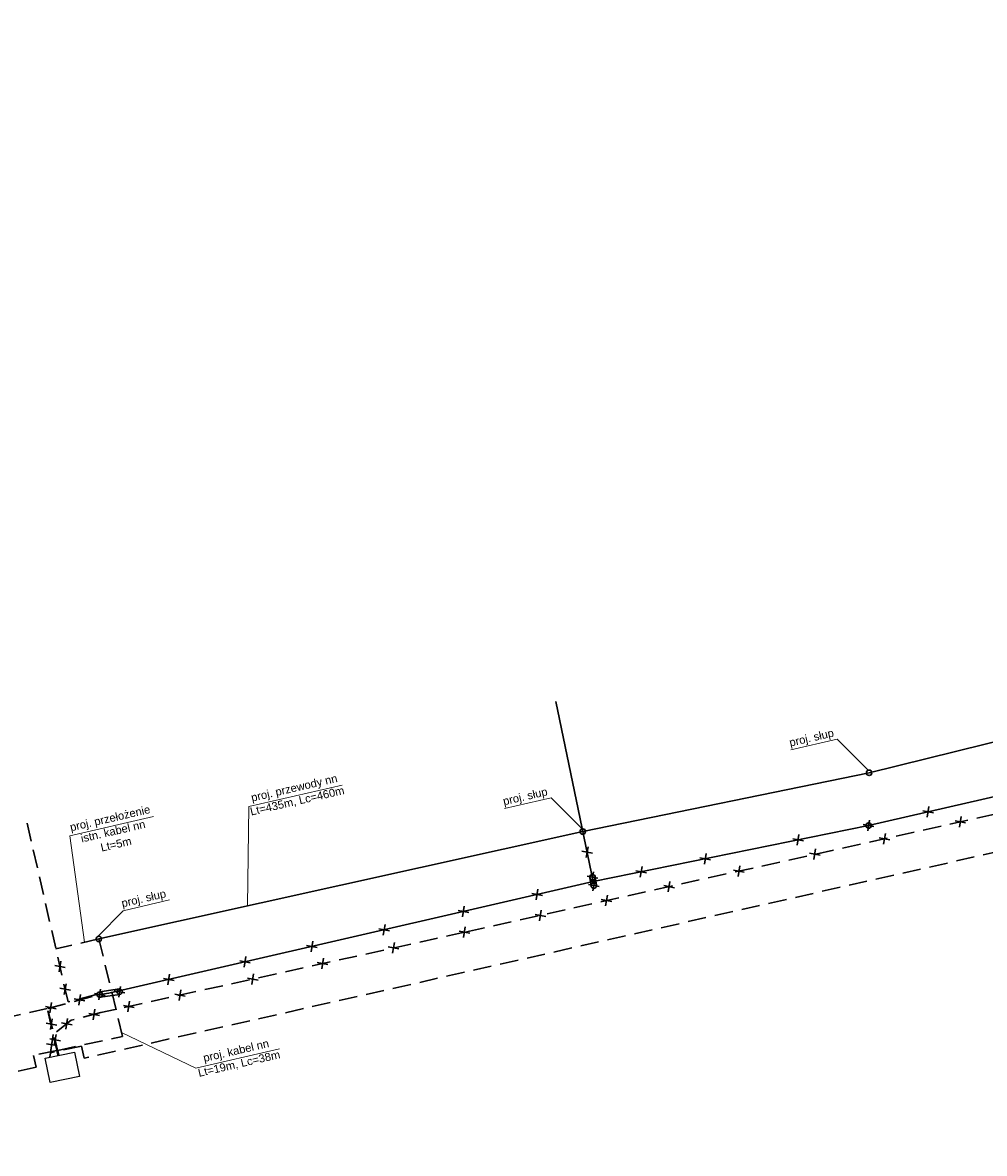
# Model space of a CAD drawing. Header units: metres. Extents: x 7524756 to 7525432, y 5642981 to 5643167.
# Tile 3 of 6: x 7524990 to 7525095, y 5643017 to 5643141. Entities that reach past the tile are written whole.
import ezdxf

# ---------------------------------------------------------------- set-up
doc = ezdxf.new("R2010")
doc.units = ezdxf.units.M
doc.linetypes.add('JIS_02_2.0', pattern=[3, 2, -1])
doc.layers.add('el demontaż', color=1, linetype='Continuous', lineweight=30)
for name, color, linetype, true_color in [('el istn. linia kablowa', 7, 'Continuous', 0x000000), ('el istn. linia napowietrzna', 7, 'Continuous', 0x000000), ('el istn. słup', 7, 'Continuous', 0x000000), ('el opis', 7, 'Continuous', 0x000000)]:
    doc.layers.add(name, color=color, linetype=linetype, true_color=true_color)
for name, color, linetype in [('el proj. linia kablowa', 1, 'Continuous'), ('el proj. linia napowietrzna', 1, 'Continuous'), ('el proj. słup', 1, 'Continuous')]:
    doc.layers.add(name, color=color, linetype=linetype)
doc.styles.add('ARIAL', font='arial.ttf')
doc.styles.get("Standard").update_dxf_attribs({"font": 'arial.ttf'})

msp = doc.modelspace()

# ---------------------------------------------------------------- linework, layer by layer
msp.add_lwpolyline([(7524992.95, 5643027.69), (7524996.14, 5643028.34), (7524996.68, 5643025.7), (7524993.49, 5643025.04), (7524992.95, 5643027.69)])
at = {"layer": 'el demontaż', "linetype": 'Continuous'}
for points in [[(7525088.62, 5643054.65), (7525089.78, 5643054.43)], [(7525089.29, 5643055.12), (7525089.1, 5643053.96)], [(7525082.14, 5643053.16), (7525083.3, 5643052.94)], [(7525082.81, 5643053.63), (7525082.62, 5643052.47)], [(7525092.14, 5643053.56), (7525093.29, 5643053.34)], [(7525092.81, 5643054.03), (7525092.62, 5643052.87)], [(7525075.12, 5643052.07), (7525074.93, 5643050.91)], [(7525083.86, 5643051.72), (7525085.02, 5643051.5)], [(7525084.54, 5643052.19), (7525084.35, 5643051.03)], [(7525052.12, 5643050.72), (7525051.93, 5643049.56)], [(7525074.45, 5643051.6), (7525075.6, 5643051.38)], [(7525076.93, 5643050.5), (7525076.74, 5643049.34)], [(7525051.44, 5643050.25), (7525052.6, 5643050.03)], [(7525064.33, 5643049.55), (7525065.48, 5643049.33)], [(7525065, 5643050.02), (7525064.81, 5643048.86)], [(7525076.26, 5643050.03), (7525077.42, 5643049.81)], [(7525052.71, 5643048), (7525052.52, 5643046.84)], [(7525057.34, 5643048.13), (7525058.49, 5643047.91)], [(7525058.01, 5643048.6), (7525057.82, 5643047.44)], [(7525068, 5643048.19), (7525069.15, 5643047.97)], [(7525068.67, 5643048.66), (7525068.48, 5643047.5)], [(7525052.03, 5643047.53), (7525053.19, 5643047.31)], [(7525052.85, 5643047.08), (7525052.66, 5643045.92)], [(7525061.05, 5643046.97), (7525060.87, 5643045.81)], [(7525045.99, 5643045.66), (7525047.15, 5643045.44)], [(7525046.66, 5643046.13), (7525046.47, 5643044.97)], [(7525052.17, 5643046.61), (7525053.33, 5643046.39)], [(7525060.38, 5643046.5), (7525061.54, 5643046.28)], [(7525038.63, 5643044.27), (7525038.44, 5643043.11)], [(7525053.56, 5643044.98), (7525054.71, 5643044.76)], [(7525054.23, 5643045.45), (7525054.04, 5643044.29)], [(7525037.96, 5643043.8), (7525039.11, 5643043.58)], [(7525046.36, 5643043.37), (7525047.51, 5643043.15)], [(7525047.03, 5643043.84), (7525046.84, 5643042.68)], [(7525029.32, 5643041.81), (7525030.47, 5643041.59)], [(7525029.99, 5643042.28), (7525029.8, 5643041.12)], [(7525038.74, 5643042), (7525038.56, 5643040.84)], [(7525038.07, 5643041.53), (7525039.23, 5643041.31)], [(7525021.44, 5643039.99), (7525022.6, 5643039.77)], [(7525022.12, 5643040.46), (7525021.93, 5643039.3)], [(7525030.33, 5643039.82), (7525031.49, 5643039.6)], [(7525031.01, 5643040.29), (7525030.82, 5643039.13)], [(7524994.65, 5643038.26), (7524994.46, 5643037.1)], [(7525014.14, 5643038.31), (7525015.29, 5643038.09)], [(7525014.81, 5643038.78), (7525014.62, 5643037.62)], [(7525022.6, 5643038.11), (7525023.76, 5643037.89)], [(7525023.27, 5643038.58), (7525023.09, 5643037.42)], [(7524993.98, 5643037.79), (7524995.13, 5643037.57)], [(7525006.5, 5643036.86), (7525006.31, 5643035.7)], [(7525015.66, 5643036.9), (7525015.47, 5643035.74)], [(7524995.21, 5643035.79), (7524995.02, 5643034.63)], [(7525005.83, 5643036.39), (7525006.99, 5643036.17)], [(7525014.99, 5643036.43), (7525016.15, 5643036.21)], [(7524994.54, 5643035.32), (7524995.7, 5643035.1)], [(7524996.78, 5643034.63), (7524996.59, 5643033.47)], [(7524998.31, 5643034.74), (7524999.47, 5643034.52)], [(7524998.98, 5643035.21), (7524998.8, 5643034.05)], [(7525000.47, 5643035.05), (7525001.63, 5643034.83)], [(7525001.14, 5643035.52), (7525000.96, 5643034.36)], [(7525007.06, 5643034.68), (7525008.21, 5643034.46)], [(7525007.73, 5643035.15), (7525007.54, 5643033.99)], [(7524992.97, 5643033.31), (7524994.12, 5643033.09)], [(7524993.64, 5643033.78), (7524993.45, 5643032.62)], [(7524996.11, 5643034.16), (7524997.26, 5643033.94)], [(7525001.47, 5643033.44), (7525002.62, 5643033.22)], [(7525002.14, 5643033.91), (7525001.95, 5643032.75)], [(7524993.71, 5643031.97), (7524993.52, 5643030.81)], [(7524995.38, 5643032.03), (7524995.19, 5643030.87)], [(7524997.69, 5643032.58), (7524998.84, 5643032.36)], [(7524998.36, 5643033.05), (7524998.17, 5643031.89)], [(7524993.04, 5643031.5), (7524994.2, 5643031.28)], [(7524994.7, 5643031.56), (7524995.86, 5643031.34)], [(7524993.45, 5643029.81), (7524994.6, 5643029.59)], [(7524993.73, 5643029.75), (7524993.54, 5643028.58)], [(7524994.12, 5643030.28), (7524993.93, 5643029.12)], [(7524993.06, 5643029.27), (7524994.21, 5643029.06)]]:
    msp.add_lwpolyline(points, dxfattribs=at)
at = {"layer": 'el istn. linia kablowa', "linetype": 'JIS_02_2.0', "lineweight": 30}
for points in [[(7525420.87, 5643122.91), (7525416.24, 5643125.54), (7525383.89, 5643118.42), (7525341.68, 5643108.81), (7525244.45, 5643087.16), (7525196.29, 5643076.74), (7525144.76, 5643064.96), (7525096.47, 5643054.29), (7525038.65, 5643041.42), (7524999.01, 5643032.66), (7524995.75, 5643031.82), (7524993.79, 5643030.26), (7524993.51, 5643028.29)], [(7524999.86, 5643034.77), (7524998.89, 5643034.63), (7524998.52, 5643034.65), (7524995.43, 5643033.82), (7524990.9, 5643053.61)], [(7524994.43, 5643027.99), (7524993.21, 5643033.11), (7524998.89, 5643034.63), (7524999.86, 5643034.77)], [(7524994.34, 5643027.98), (7524993.16, 5643033.1), (7524948.83, 5643023.2)], [(7524993.51, 5643028.29), (7524993.44, 5643027.79)]]:
    msp.add_lwpolyline(points, dxfattribs=at)
at = {"layer": 'el istn. linia napowietrzna', "lineweight": 30}
for points in [[(7524999.86, 5643034.77), (7525052.68, 5643046.96), (7525082.72, 5643053.05), (7525112.31, 5643059.86), (7525151.03, 5643068.6), (7525186.17, 5643076.31), (7525213.31, 5643082.23), (7525246.37, 5643089.72), (7525278.11, 5643096.66), (7525327.92, 5643107.99), (7525375.37, 5643119.07), (7525416.06, 5643127.69), (7525424.04, 5643127.09)], [(7525052.68, 5643046.96), (7525048.6, 5643066.57)]]:
    msp.add_lwpolyline(points, dxfattribs=at)
at = {"layer": 'el istn. słup', "lineweight": 30}
for points in [[(7525052.45, 5643046.5), (7525052.32, 5643047.37)], [(7525052.91, 5643047.47), (7525053.05, 5643046.54)], [(7524998.89, 5643034.92), (7525001.05, 5643035.24)], [(7525001.09, 5643034.64), (7524998.93, 5643034.33)]]:
    msp.add_lwpolyline(points, dxfattribs=at)
for centre in [(7525082.72, 5643053.05), (7525052.61, 5643047.42), (7525052.75, 5643046.5), (7524998.89, 5643034.63), (7525001.05, 5643034.94)]:
    msp.add_circle(centre, 0.298, dxfattribs=at)
at = {"layer": 'el opis', "lineweight": 18}
for p, q in [((7525082.68, 5643059.09), (7525079.3, 5643062.46)), ((7525015.14, 5643055.11), (7525025.33, 5643057.46)), ((7525051.47, 5643052.69), (7525048.09, 5643056.06)), ((7525015.14, 5643055.11), (7525015.01, 5643044.29)), ((7524995.63, 5643051.93), (7525004.74, 5643054.03)), ((7524995.63, 5643051.93), (7524997.22, 5643040.33)), ((7524998.7, 5643040.98), (7525001.43, 5643043.77)), ((7525009.37, 5643026.6), (7525001.26, 5643030.51)), ((7525009.37, 5643026.6), (7525018.48, 5643028.71))]:
    msp.add_line(p, q, dxfattribs=at)
for points in [[(7525074.25, 5643061.29), (7525079.3, 5643062.46)], [(7525043.03, 5643054.9), (7525048.09, 5643056.06)], [(7525001.43, 5643043.77), (7525006.48, 5643044.94)]]:
    msp.add_lwpolyline(points, dxfattribs=at)
at = {"layer": 'el proj. linia kablowa', "color": 1, "linetype": 'JIS_02_2.0', "lineweight": 30}
for points in [[(7525420.87, 5643122.91), (7525418.28, 5643122.32), (7525416.12, 5643122.39), (7524997.18, 5643027.69), (7524996.88, 5643029), (7524993.51, 5643028.29)], [(7524998.78, 5643040.69), (7524994.1, 5643039.62)], [(7524994.43, 5643027.99), (7524994.3, 5643028.54), (7525001.37, 5643030.06), (7524998.78, 5643040.69)], [(7524994.34, 5643027.98), (7524994.21, 5643028.54), (7524991.66, 5643027.99), (7524991.95, 5643026.7), (7524950.24, 5643017.32), (7524947.45, 5643029.77)]]:
    msp.add_lwpolyline(points, dxfattribs=at)
at = {"layer": 'el proj. linia napowietrzna', "lineweight": 30}
msp.add_lwpolyline([(7524998.78, 5643040.69), (7525051.55, 5643052.4), (7525082.77, 5643058.8), (7525111.16, 5643065.81), (7525152.5, 5643074.89), (7525184.71, 5643082.34), (7525211.94, 5643088.75), (7525246.87, 5643097.01), (7525277.25, 5643103.84), (7525326.66, 5643114.17), (7525378.58, 5643126.01), (7525414.29, 5643134.52), (7525420.67, 5643140.57)], dxfattribs=at)
at = {"layer": 'el proj. słup', "color": 1, "lineweight": 30}
for centre in [(7525082.77, 5643058.8), (7525051.55, 5643052.4), (7524998.78, 5643040.69)]:
    msp.add_circle(centre, 0.298, dxfattribs=at)

# ---------------------------------------------------------------- texts
at = {"layer": 'el opis', "char_height": 0.8726, "width": 6.3629, "attachment_point": 1, "rotation": 13, "style": 'ARIAL'}
for insert in [(7525073.29, 5643062.35), (7525042.07, 5643055.95), (7525000.47, 5643044.83)]:
    msp.add_mtext('\\pxqc;proj. słup', dxfattribs=dict(at, insert=insert))
at = {"layer": 'el opis', "char_height": 0.8726, "width": 13.4605, "attachment_point": 1, "rotation": 13}
for s, insert in [('\\pxqc;\\Pproj. przewody nn\\PLt=435m, Lc=460m', (7525013.1, 5643057.49)), ('\\pxqc;\\Pproj. przełożenie \\Pistn. kabel nn\\PLt=5m', (7524993.02, 5643054.18)), ('\\pxqc;\\Pproj. kabel nn\\PLt=19m, Lc=38m', (7525006.76, 5643028.85))]:
    msp.add_mtext(s, dxfattribs=dict(at, insert=insert))

doc.saveas('drawing.dxf')
